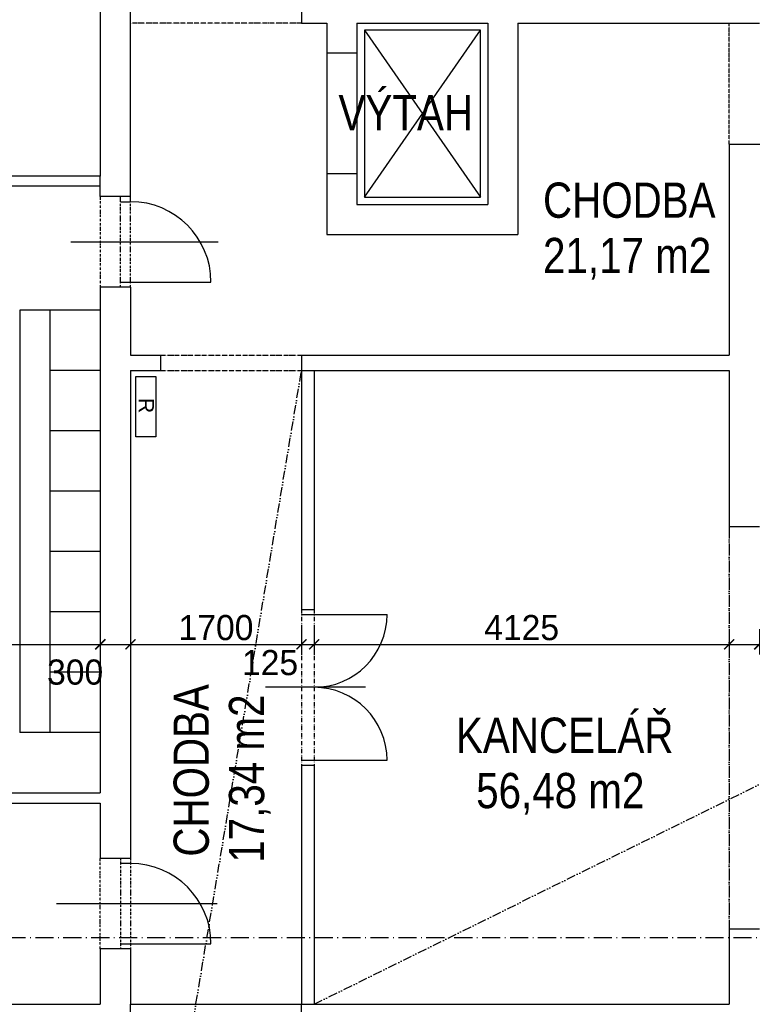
# Model space of a CAD drawing. Header units: millimetres. Extents: x -637441 to -130928, y -380379 to -53767.
# Tile 24 of 193: x -557622 to -550341, y -269119 to -259332. Entities that reach past the tile are written whole.
import ezdxf

# ---------------------------------------------------------------- set-up
doc = ezdxf.new("R2010")
doc.units = ezdxf.units.MM
doc.header["$LTSCALE"] = 10
for name, pattern in [('ACAD_ISO05W100', [34, 24, -3, 0.5, -3, 0.5, -3]), ('ACAD_ISO10W100', [18.5, 12, -3, 0.5, -3]), ('ACAD_ISO12W100', [22, 12, -3, 0.5, -3, 0.5, -3]), ('DASHDOT', [25.4, 12.7, -6.35, 0, -6.35])]:
    doc.linetypes.add(name, pattern=pattern)
for name, color, linetype in [('Kóty', 7, 'Continuous'), ('NOVÉ_SKŘÍNĚ', 7, 'Continuous'), ('Osy', 1, 'DASHDOT'), ('POPIS', 7, 'Continuous'), ('Rozhraní materiálů', 7, 'Continuous'), ('SLABĚ', 7, 'Continuous'), ('Výplně otvorů', 7, 'Continuous'), ('ZDIVO', 6, 'Continuous')]:
    doc.layers.add(name, color=color, linetype=linetype)
doc.styles.add('ARIALCE', font='ARIAL.TTF', dxfattribs={"height": 200})
doc.styles.add('NARROW', font='txt')
doc.styles.add('TGV styl', font='txt')
doc.dimstyles.new('VNITŘEK 1-200', dxfattribs={"dimtxt": 250, "dimasz": 100, "dimexe": 100, "dimexo": 250, "dimgap": 40, "dimtad": 1, "dimdec": 0, "dimzin": 0, "dimdsep": 46, "dimtxsty": 'TGV styl', "dimblk1": 'ARCHTICK', "dimblk2": 'ARCHTICK', "dimsah": 1, "dimcen": 0.09, "dimclrd": 256, "dimclre": 256, "dimclrt": 220, "dimadec": 0, "dimazin": 0, "dimtfac": 1, "dimtdec": 0, "dimtofl": 0, "dimtmove": 2, "dimatfit": 3, "dimldrblk": 'ARCHTICK', "dimfxl": 150, "dimfxlon": 1, "dimtolj": 1, "dimtzin": 0, "dimarcsym": 0})

# ---------------------------------------------------------------- blocks, each defined once
blk = doc.blocks.new('_ArchTick')
at = {"color": 0, "const_width": 0.15}
blk.add_lwpolyline([(-0.5, -0.5), (0.5, 0.5)], dxfattribs=at)
blk = doc.blocks.new('*D262')
at = {"layer": 'DEFPOINTS', "color": 0, "ltscale": 0.35}
for p in [(-556821.2, -261990.8), (-562471.2, -264190.8), (-556821.2, -265540.8)]:
    blk.add_point(p, dxfattribs=at)
at = {"layer": 'Kóty', "lineweight": -2, "ltscale": 0.35}
for p, q in [((-562471.2, -265390.8), (-562471.2, -265640.8)), ((-556821.2, -265390.8), (-556821.2, -265640.8)), ((-562471.2, -265540.8), (-556821.2, -265540.8))]:
    blk.add_line(p, q, dxfattribs=at)
at = {"layer": 'Kóty', "lineweight": -2, "ltscale": 0.35, "xscale": 100, "yscale": 100, "zscale": 100, "rotation": 180}
blk.add_blockref('_ArchTick', (-562471.2, -265540.8), dxfattribs=at)
at = {"layer": 'Kóty', "lineweight": -2, "ltscale": 0.35, "xscale": 100, "yscale": 100, "zscale": 100}
blk.add_blockref('_ArchTick', (-556821.2, -265540.8), dxfattribs=at)
at = {"layer": 'Kóty', "color": 220, "ltscale": 0.35, "insert": (-559646.2, -265375.8), "char_height": 250, "attachment_point": 5, "style": 'TGV styl'}
blk.add_mtext('\\A1;5650', dxfattribs=at)
blk = doc.blocks.new('*D263')
at = {"layer": 'DEFPOINTS', "color": 0, "ltscale": 0.35}
for p in [(-556821.2, -261990.8), (-556521.2, -261990.8), (-556521.2, -265540.8)]:
    blk.add_point(p, dxfattribs=at)
at = {"layer": 'Kóty', "lineweight": -2, "ltscale": 0.35}
for p, q in [((-556821.2, -265390.8), (-556821.2, -265640.8)), ((-556521.2, -265390.8), (-556521.2, -265640.8)), ((-556821.2, -265540.8), (-556521.2, -265540.8))]:
    blk.add_line(p, q, dxfattribs=at)
at = {"layer": 'Kóty', "lineweight": -2, "ltscale": 0.35, "xscale": 100, "yscale": 100, "zscale": 100, "rotation": 180}
blk.add_blockref('_ArchTick', (-556821.2, -265540.8), dxfattribs=at)
at = {"layer": 'Kóty', "lineweight": -2, "ltscale": 0.35, "xscale": 100, "yscale": 100, "zscale": 100}
blk.add_blockref('_ArchTick', (-556521.2, -265540.8), dxfattribs=at)
at = {"layer": 'Kóty', "color": 220, "ltscale": 0.35, "insert": (-557071.2, -265818), "char_height": 250, "attachment_point": 5, "style": 'TGV styl'}
blk.add_mtext('\\A1;300', dxfattribs=at)
blk = doc.blocks.new('*D264')
at = {"layer": 'DEFPOINTS', "color": 0, "ltscale": 0.35}
for p in [(-556521.2, -261990.8), (-554821.2, -262818), (-554821.2, -265540.8)]:
    blk.add_point(p, dxfattribs=at)
at = {"layer": 'Kóty', "lineweight": -2, "ltscale": 0.35}
for p, q in [((-556521.2, -265390.8), (-556521.2, -265640.8)), ((-554821.2, -265390.8), (-554821.2, -265640.8)), ((-556521.2, -265540.8), (-554821.2, -265540.8))]:
    blk.add_line(p, q, dxfattribs=at)
at = {"layer": 'Kóty', "lineweight": -2, "ltscale": 0.35, "xscale": 100, "yscale": 100, "zscale": 100, "rotation": 180}
blk.add_blockref('_ArchTick', (-556521.2, -265540.8), dxfattribs=at)
at = {"layer": 'Kóty', "lineweight": -2, "ltscale": 0.35, "xscale": 100, "yscale": 100, "zscale": 100}
blk.add_blockref('_ArchTick', (-554821.2, -265540.8), dxfattribs=at)
at = {"layer": 'Kóty', "color": 220, "ltscale": 0.35, "insert": (-555671.2, -265375.8), "char_height": 250, "attachment_point": 5, "style": 'TGV styl'}
blk.add_mtext('\\A1;1700', dxfattribs=at)
blk = doc.blocks.new('*D265')
at = {"layer": 'DEFPOINTS', "color": 0, "ltscale": 0.35}
for p in [(-554821.2, -262818), (-554696.2, -262818), (-554696.2, -265540.8)]:
    blk.add_point(p, dxfattribs=at)
at = {"layer": 'Kóty', "lineweight": -2, "ltscale": 0.35}
for p, q in [((-554821.2, -265390.8), (-554821.2, -265640.8)), ((-554696.2, -265390.8), (-554696.2, -265640.8)), ((-554821.2, -265540.8), (-554696.2, -265540.8))]:
    blk.add_line(p, q, dxfattribs=at)
at = {"layer": 'Kóty', "lineweight": -2, "ltscale": 0.35, "xscale": 100, "yscale": 100, "zscale": 100, "rotation": 180}
blk.add_blockref('_ArchTick', (-554821.2, -265540.8), dxfattribs=at)
at = {"layer": 'Kóty', "lineweight": -2, "ltscale": 0.35, "xscale": 100, "yscale": 100, "zscale": 100}
blk.add_blockref('_ArchTick', (-554696.2, -265540.8), dxfattribs=at)
at = {"layer": 'Kóty', "color": 220, "ltscale": 0.35, "insert": (-555133.9, -265723.7), "char_height": 250, "attachment_point": 5, "style": 'TGV styl'}
blk.add_mtext('\\A1;125', dxfattribs=at)
blk = doc.blocks.new('*D266')
at = {"layer": 'DEFPOINTS', "color": 0, "ltscale": 0.35}
for p in [(-554696.2, -262818), (-550571.2, -262818), (-550571.2, -265540.8)]:
    blk.add_point(p, dxfattribs=at)
at = {"layer": 'Kóty', "lineweight": -2, "ltscale": 0.35}
for p, q in [((-554696.2, -265390.8), (-554696.2, -265640.8)), ((-550571.2, -265390.8), (-550571.2, -265640.8)), ((-554696.2, -265540.8), (-550571.2, -265540.8))]:
    blk.add_line(p, q, dxfattribs=at)
at = {"layer": 'Kóty', "lineweight": -2, "ltscale": 0.35, "xscale": 100, "yscale": 100, "zscale": 100, "rotation": 180}
blk.add_blockref('_ArchTick', (-554696.2, -265540.8), dxfattribs=at)
at = {"layer": 'Kóty', "lineweight": -2, "ltscale": 0.35, "xscale": 100, "yscale": 100, "zscale": 100}
blk.add_blockref('_ArchTick', (-550571.2, -265540.8), dxfattribs=at)
at = {"layer": 'Kóty', "color": 220, "ltscale": 0.35, "insert": (-552633.7, -265375.8), "char_height": 250, "attachment_point": 5, "style": 'TGV styl'}
blk.add_mtext('\\A1;4125', dxfattribs=at)
blk = doc.blocks.new('*D267')
at = {"layer": 'DEFPOINTS', "color": 0, "ltscale": 0.35}
for p in [(-550571.2, -262818), (-550271.2, -264068), (-550271.2, -265540.8)]:
    blk.add_point(p, dxfattribs=at)
at = {"layer": 'Kóty', "lineweight": -2, "ltscale": 0.35}
for p, q in [((-550571.2, -265390.8), (-550571.2, -265640.8)), ((-550271.2, -265390.8), (-550271.2, -265640.8)), ((-550571.2, -265540.8), (-550271.2, -265540.8))]:
    blk.add_line(p, q, dxfattribs=at)
at = {"layer": 'Kóty', "lineweight": -2, "ltscale": 0.35, "xscale": 100, "yscale": 100, "zscale": 100, "rotation": 180}
blk.add_blockref('_ArchTick', (-550571.2, -265540.8), dxfattribs=at)
at = {"layer": 'Kóty', "lineweight": -2, "ltscale": 0.35, "xscale": 100, "yscale": 100, "zscale": 100}
blk.add_blockref('_ArchTick', (-550271.2, -265540.8), dxfattribs=at)
at = {"layer": 'Kóty', "color": 220, "ltscale": 0.35, "insert": (-549772.9, -265782.6), "char_height": 250, "attachment_point": 5, "style": 'TGV styl'}
blk.add_mtext('\\A1;300', dxfattribs=at)

msp = doc.modelspace()

# ---------------------------------------------------------------- linework, layer by layer
at = {"layer": 'Kóty'}
for p, q in [((-557114.04, -261540.833), (-555648.564, -261540.833)), ((-554184.485, -265967.964), (-555179.622, -265967.964)), ((-557257.333, -268117.964), (-555660.823, -268117.964))]:
    msp.add_line(p, q, dxfattribs=at)
at = {"layer": 'NOVÉ_SKŘÍNĚ'}
for p, q in [((-557621.228, -262217.964), (-557621.228, -266417.964)), ((-556821.228, -262217.964), (-557621.228, -262217.964)), ((-557321.228, -262217.964), (-557321.228, -266417.964)), ((-556821.228, -262817.964), (-557321.228, -262817.964)), ((-556821.228, -263417.964), (-557321.228, -263417.964)), ((-556821.228, -264017.964), (-557321.228, -264017.964)), ((-556821.228, -264617.964), (-557321.228, -264617.964)), ((-556821.228, -265217.964), (-557321.228, -265217.964)), ((-556821.228, -265817.964), (-557321.228, -265817.964)), ((-556821.228, -266417.964), (-557621.228, -266417.964))]:
    msp.add_line(p, q, dxfattribs=at)
at = {"layer": 'Osy', "linetype": 'ACAD_ISO10W100', "ltscale": 1.5}
msp.add_line((-544521.228, -268457.964), (-562821.228, -268457.964), dxfattribs=at)
at = {"layer": 'Rozhraní materiálů', "ltscale": 0.35}
msp.add_line((-556821.228, -260987.833), (-556821.228, -260887.833), dxfattribs=at)
at = {"layer": 'SLABĚ', "linetype": 'ACAD_ISO05W100', "ltscale": 0.2}
for p, q in [((-554821.228, -259367.964), (-556521.228, -259367.964)), ((-556221.228, -262667.964), (-554821.228, -262667.964)), ((-556221.228, -262817.964), (-554821.228, -262817.964))]:
    msp.add_line(p, q, dxfattribs=at)
at = {"layer": 'SLABĚ'}
for p, q in [((-553042.335, -259435.503), (-554195.806, -259435.503)), ((-554195.806, -259435.503), (-553042.335, -261095.53)), ((-554195.806, -261095.53), (-553042.335, -259435.503)), ((-554195.806, -259435.503), (-554195.806, -261095.53)), ((-553042.335, -261095.53), (-553042.335, -259435.503)), ((-554571.228, -259661.174), (-554571.228, -260861.174)), ((-554271.228, -259661.174), (-554271.228, -260861.174)), ((-554195.806, -261095.53), (-553042.335, -261095.53)), ((-554821.228, -262817.964), (-554696.228, -262817.964)), ((-556469.323, -262879.235), (-556269.323, -262879.235)), ((-556469.323, -263479.235), (-556469.323, -262879.235)), ((-556269.323, -262879.235), (-556269.323, -263479.235)), ((-556269.323, -263479.235), (-556469.323, -263479.235)), ((-556521.228, -269117.964), (-554821.228, -269117.964)), ((-554821.228, -269117.964), (-554696.228, -269117.964))]:
    msp.add_line(p, q, dxfattribs=at)
at = {"layer": 'SLABĚ', "linetype": 'ACAD_ISO05W100', "ltscale": 0.15}
msp.add_line((-550571.228, -260567.964), (-550571.228, -259367.964), dxfattribs=at)
at = {"layer": 'SLABĚ', "linetype": 'ACAD_ISO12W100', "ltscale": 0.2}
for p, q in [((-556821.228, -261090.833), (-556821.228, -261990.833)), ((-556821.228, -268567.964), (-556821.228, -267667.964))]:
    msp.add_line(p, q, dxfattribs=at)
at = {"layer": 'SLABĚ', "linetype": 'ACAD_ISO12W100', "ltscale": 0.75}
for p, q in [((-556521.228, -273017.964), (-554821.228, -262817.964)), ((-554696.228, -269117.964), (-544471.228, -264067.964))]:
    msp.add_line(p, q, dxfattribs=at)
at = {"layer": 'SLABĚ', "linetype": 'ACAD_ISO05W100', "ltscale": 0.5}
msp.add_line((-550571.228, -264367.964), (-550571.228, -268367.964), dxfattribs=at)
at = {"layer": 'Výplně otvorů', "linetype": 'ACAD_ISO12W100', "lineweight": -3, "ltscale": 0.175}
for p, q in [((-556621.228, -261990.833), (-556621.228, -261090.833)), ((-556521.228, -261990.833), (-556521.228, -261090.833)), ((-556621.228, -267667.964), (-556621.228, -268567.964)), ((-556521.228, -267667.964), (-556521.228, -268567.964))]:
    msp.add_line(p, q, dxfattribs=at)
at = {"layer": 'Výplně otvorů'}
for p, q in [((-556621.228, -261140.833), (-556521.228, -261140.833)), ((-556621.228, -261940.833), (-555721.228, -261940.833)), ((-554821.228, -265242.964), (-553971.228, -265242.964)), ((-554821.228, -266692.964), (-553971.228, -266692.964)), ((-556521.228, -267717.964), (-556621.228, -267717.964)), ((-556621.228, -268517.964), (-555721.228, -268517.964))]:
    msp.add_line(p, q, dxfattribs=at)
at = {"layer": 'Výplně otvorů', "linetype": 'ACAD_ISO12W100', "lineweight": -3, "ltscale": 0.35}
for p, q in [((-554821.228, -265192.964), (-554821.228, -266742.964)), ((-554696.228, -265192.964), (-554696.228, -266742.964))]:
    msp.add_line(p, q, dxfattribs=at)
at = {"layer": 'Výplně otvorů'}
msp.add_arc((-556521.228, -261940.833), 800, 0, 90, dxfattribs=at)
at = {"layer": 'Výplně otvorů', "ltscale": 0.35}
for centre, radius, start, end in [((-554696.228, -265242.964), 725, 270, 0), ((-554696.228, -266692.964), 725, 0, 90), ((-556521.228, -268517.964), 800, 0, 90)]:
    msp.add_arc(centre, radius, start, end, dxfattribs=at)
at = {"layer": 'ZDIVO'}
for p, q in [((-556821.228, -258997.964), (-556821.228, -260887.833)), ((-556521.228, -261090.833), (-556521.228, -258997.964)), ((-554821.228, -259067.964), (-554821.228, -259367.964)), ((-554821.228, -259367.964), (-554571.228, -259367.964)), ((-554571.228, -259367.964), (-554571.228, -259661.174)), ((-554271.228, -259367.964), (-552971.228, -259367.964)), ((-554271.228, -259367.964), (-554271.228, -259661.174)), ((-552971.228, -259367.964), (-552971.228, -261167.964)), ((-552671.228, -259367.964), (-552671.228, -261467.964)), ((-552671.228, -259367.964), (-550271.228, -259367.964)), ((-554571.228, -259661.174), (-554271.228, -259661.174)), ((-550571.228, -260567.964), (-544471.228, -260567.964)), ((-550571.228, -260567.964), (-550571.228, -262667.964)), ((-556821.228, -260887.833), (-562471.228, -260887.833)), ((-554571.228, -260861.174), (-554271.228, -260861.174)), ((-554571.228, -260861.174), (-554571.228, -261467.964)), ((-554271.228, -260861.174), (-554271.228, -261167.964)), ((-556821.228, -260987.833), (-562471.228, -260987.833)), ((-556821.228, -261090.833), (-556821.228, -260987.833)), ((-556521.228, -261090.833), (-556821.228, -261090.833)), ((-554271.228, -261167.964), (-552971.228, -261167.964)), ((-554571.228, -261467.964), (-552671.228, -261467.964)), ((-556821.228, -261990.833), (-556821.228, -266617.93)), ((-556521.228, -261990.833), (-556821.228, -261990.833)), ((-556521.228, -261990.833), (-556521.228, -262667.964)), ((-556521.228, -262667.964), (-556221.228, -262667.964)), ((-556221.228, -262667.964), (-556221.228, -262817.964)), ((-554821.228, -262667.964), (-550571.228, -262667.964)), ((-554821.228, -262667.964), (-554821.228, -265192.964)), ((-556521.228, -262817.964), (-556521.228, -267667.964)), ((-556521.228, -262817.964), (-556221.228, -262817.964)), ((-554696.228, -262817.964), (-550571.228, -262817.964)), ((-554696.228, -262817.964), (-554696.228, -265192.964)), ((-550571.228, -262817.964), (-550571.228, -264367.964)), ((-550571.228, -264367.964), (-550271.228, -264367.964)), ((-554821.228, -265192.964), (-554696.228, -265192.964)), ((-556821.228, -266617.93), (-556821.228, -267017.964)), ((-554821.228, -266742.964), (-554696.228, -266742.964)), ((-554821.228, -266742.964), (-554821.228, -269117.964)), ((-554696.228, -266742.964), (-554696.228, -269117.964)), ((-559521.228, -267017.964), (-556821.228, -267017.964)), ((-557921.228, -267117.964), (-556821.228, -267117.964)), ((-556821.228, -267117.964), (-556821.228, -267667.964)), ((-556521.228, -267667.964), (-556821.228, -267667.964)), ((-550571.228, -268367.964), (-550271.228, -268367.964)), ((-550571.228, -268367.964), (-550571.228, -269117.964)), ((-556521.228, -268567.964), (-556821.228, -268567.964)), ((-556821.228, -268567.964), (-556821.228, -269117.964)), ((-556521.228, -268567.964), (-556521.228, -269117.964)), ((-557921.228, -269117.964), (-556821.228, -269117.964)), ((-556521.228, -269417.964), (-556521.228, -269117.964)), ((-554821.228, -269417.964), (-554821.228, -269117.964)), ((-554696.228, -269117.964), (-550571.228, -269117.964))]:
    msp.add_line(p, q, dxfattribs=at)

# ---------------------------------------------------------------- texts
at = {"layer": 'POPIS', "style": 'NARROW'}
for s, p in [('VÝTAH', (-554453.551, -260432.082)), ('CHODBA', (-552421.345, -261300.704)), ('21,17 m2', (-552421.345, -261850.704)), ('KANCELÁŘ', (-553285.647, -266619.119)), ('56,48 m2', (-553085.647, -267169.119))]:
    msp.add_text(s, height=350, dxfattribs=at).set_placement(p)
for s, p in [('CHODBA', (-555742.708, -267650.764)), ('17,34 m2', (-555192.708, -267711.077))]:
    msp.add_text(s, height=350, rotation=90, dxfattribs=at).set_placement(p)
at = {"layer": 'SLABĚ', "style": 'ARIALCE'}
msp.add_text('R', height=150, rotation=270, dxfattribs=at).set_placement((-556438.194, -263091.97))

# ---------------------------------------------------------------- dimensions: what is measured, and where the dimension line sits
at = {"layer": 'Kóty', "ltscale": 0.35}
for base, p1, p2, picture, middle in [((-556821.228, -265540.833), (-562471.228, -264190.833), (-556821.228, -261990.833), '*D262', (-559646.228, -265375.833)), ((-554821.228, -265540.833), (-556521.228, -261990.833), (-554821.228, -262817.964), '*D264', (-555671.228, -265375.833)), ((-550571.228, -265540.833), (-554696.228, -262817.964), (-550571.228, -262817.964), '*D266', (-552633.728, -265375.833))]:
    dim = msp.add_linear_dim(base=base, p1=p1, p2=p2, dimstyle='VNITŘEK 1-200', dxfattribs=at)
    dim.commit()
    dim.dimension.update_dxf_attribs({"geometry": picture, "text_midpoint": middle})
for base, p1, p2, picture, middle in [((-556521.228, -265540.833), (-556821.228, -261990.833), (-556521.228, -261990.833), '*D263', (-557071.228, -265817.964)), ((-554696.228, -265540.833), (-554821.228, -262817.964), (-554696.228, -262817.964), '*D265', (-555133.9, -265723.672)), ((-550271.228, -265540.833), (-550571.228, -262817.964), (-550271.228, -264067.964), '*D267', (-549772.899, -265782.611))]:
    dim = msp.add_linear_dim(base=base, p1=p1, p2=p2, dimstyle='VNITŘEK 1-200', dxfattribs=at)
    dim.commit()
    dim.dimension.update_dxf_attribs({"geometry": picture, "text_midpoint": middle, "dimtype": 160})

doc.saveas('drawing.dxf')
